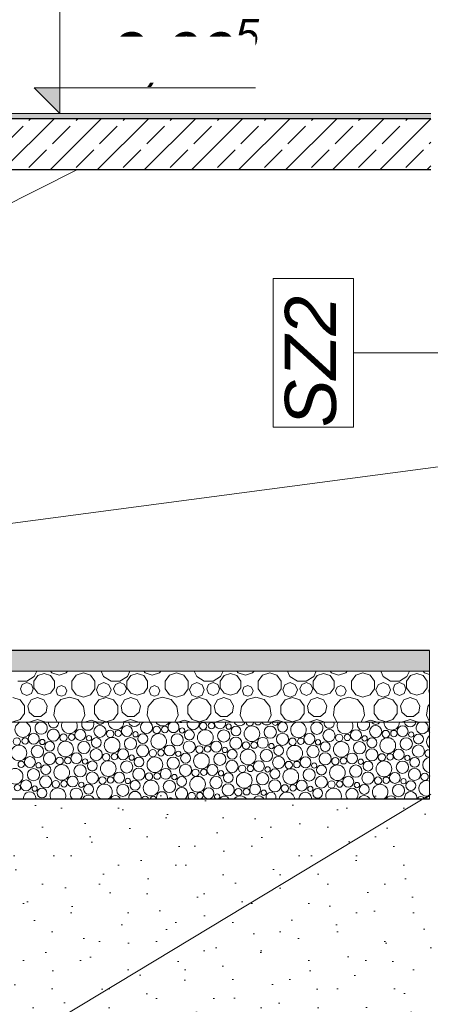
# Model space of a CAD drawing. Header units: centimetres. Extents: x -1103 to 10505, y -997 to 1780.
# Tile 50 of 102: x 9265 to 9426, y -560 to -175. Entities that reach past the tile are written whole.
import ezdxf

# ---------------------------------------------------------------- set-up
doc = ezdxf.new("R2010")
doc.units = ezdxf.units.CM
doc.header["$LTSCALE"] = 0.1
doc.header["$MEASUREMENT"] = 0
doc.linetypes.add('Wipeout_Contour', pattern=[1000, 0, -1000])
for name, color, linetype in [('0_Teren', 7, 'Continuous'), ('2_schody.K_IR', 7, 'Continuous'), ('3_opisy.K_IR', 7, 'Continuous'), ('3_wypełnienia.K_IR', 7, 'Continuous'), ('5_wymiary.K_IR', 7, 'Continuous')]:
    doc.layers.add(name, color=color, linetype=linetype)
doc.styles.add('GENERATED_STYLE_3', font='txt')

# ---------------------------------------------------------------- blocks, each defined once
blk = doc.blocks.new('ElemPrzekroju_918_2', base_point=(10358.23, -421.51))
at = {"layer": '2_schody.K_IR', "linetype": 'Continuous', "lineweight": 0, "true_color": 0x000000}
blk.add_hatch(color=18, dxfattribs=at).paths.add_polyline_path([(9248.87, -214.01), (9425.87, -214.01), (9425.87, -212.01), (9248.87, -212.01)])
at = {"layer": '2_schody.K_IR', "color": 7, "linetype": 'Continuous', "lineweight": 15}
blk.add_line((9425.87, -212.01), (9250.87, -212.01), dxfattribs=at)
blk = doc.blocks.new('ElemPrzekroju_929_2', base_point=(10358.23, -421.51))
at = {"layer": '2_schody.K_IR', "color": 7, "linetype": 'Continuous', "lineweight": 15}
blk.add_line((9287.59, -234.01), (9250.87, -252.37), dxfattribs=at)
blk = doc.blocks.new('ElemPrzekroju_931_2', base_point=(10358.23, -421.51))
at = {"color": 254, "linetype": 'Wipeout_Contour', "lineweight": 0, "ltscale": 37364.256822}
blk.add_wipeout([(9250.87, -234.01), (9425.87, -234.01), (9425.87, -214.01), (9250.87, -214.01)], dxfattribs=at).dxf.layer = '2_schody.K_IR'
at = {"layer": '2_schody.K_IR', "linetype": 'Continuous', "lineweight": 0, "true_color": 0x000000}
h = blk.add_hatch(dxfattribs=at)
h.set_pattern_fill('Beton_zbrojony_0002', color=18, style=0, pattern_type=2)
h.set_pattern_definition([(45, (10358.23, -421.512), (-9.19239, 9.19239), []), (45, (10353.634, -416.916), (-9.19239, 9.19239), [9.75, -3.25])])
h.paths.add_polyline_path([(9250.87, -234.01), (9425.87, -234.01), (9425.87, -214.01), (9250.87, -214.01)])
at = {"layer": '2_schody.K_IR', "color": 7, "linetype": 'Continuous', "lineweight": 30}
for p, q in [((9425.87, -214.01), (9250.87, -214.01)), ((9425.87, -234.01), (9250.87, -234.01))]:
    blk.add_line(p, q, dxfattribs=at)
blk = doc.blocks.new('*X1105', base_point=(10358.23, -421.51))
at = {"layer": '0_Teren', "color": 7, "linetype": 'Continuous', "lineweight": 0}
for p, q in [((9270.98, -431.64), (9271.95, -429.51)), ((9277.37, -429.51), (9277.9, -430.25)), ((9277.9, -430.25), (9280.71, -431.16)), ((9280.71, -431.16), (9283.51, -430.25)), ((9283.51, -430.25), (9284.05, -429.51)), ((9290.21, -430.21), (9287.43, -431.11)), ((9292.99, -431.11), (9290.21, -430.21)), ((9297.12, -429.51), (9298.1, -431.64)), ((9307.35, -431.64), (9308.32, -429.51)), ((9313.74, -429.51), (9314.27, -430.25)), ((9314.27, -430.25), (9317.08, -431.16)), ((9317.08, -431.16), (9319.88, -430.25)), ((9319.88, -430.25), (9320.42, -429.51)), ((9326.58, -430.21), (9323.8, -431.11)), ((9329.36, -431.11), (9326.58, -430.21)), ((9333.49, -429.51), (9334.47, -431.64)), ((9343.72, -431.64), (9344.69, -429.51)), ((9350.11, -429.51), (9350.65, -430.25)), ((9350.65, -430.25), (9353.45, -431.16)), ((9353.45, -431.16), (9356.25, -430.25)), ((9356.25, -430.25), (9356.79, -429.51)), ((9362.95, -430.21), (9360.17, -431.11)), ((9365.73, -431.11), (9362.95, -430.21)), ((9369.86, -429.51), (9370.84, -431.64)), ((9380.09, -431.64), (9381.06, -429.51)), ((9386.48, -429.51), (9387.02, -430.25)), ((9387.02, -430.25), (9389.82, -431.16)), ((9389.82, -431.16), (9392.62, -430.25)), ((9392.62, -430.25), (9393.16, -429.51)), ((9399.32, -430.21), (9396.54, -431.11)), ((9402.1, -431.11), (9399.32, -430.21)), ((9406.24, -429.51), (9407.21, -431.64)), ((9416.46, -431.64), (9417.43, -429.51)), ((9422.85, -429.51), (9423.39, -430.25)), ((9423.39, -430.25), (9425.36, -430.89)), ((9264.63, -433.51), (9268.08, -433.51)), ((9268.12, -433.99), (9266.35, -434.73)), ((9268.08, -433.51), (9270.98, -431.64)), ((9269.9, -434.73), (9268.12, -433.99)), ((9272.36, -431.28), (9270.81, -433.41)), ((9270.81, -433.41), (9270.81, -436.04)), ((9274.86, -430.47), (9272.36, -431.28)), ((9277.36, -431.28), (9274.86, -430.47)), ((9278.91, -433.41), (9277.36, -431.28)), ((9278.91, -436.04), (9278.91, -433.41)), ((9287.43, -431.11), (9285.71, -433.48)), ((9285.71, -433.48), (9285.71, -436.4)), ((9294.71, -433.48), (9292.99, -431.11)), ((9294.71, -436.4), (9294.71, -433.48)), ((9298.11, -433.99), (9296.09, -434.83)), ((9298.1, -431.64), (9301, -433.51)), ((9300.13, -434.83), (9298.11, -433.99)), ((9301, -433.51), (9304.45, -433.51)), ((9304.5, -433.99), (9302.72, -434.73)), ((9304.45, -433.51), (9307.35, -431.64)), ((9306.27, -434.73), (9304.5, -433.99)), ((9308.73, -431.28), (9307.19, -433.41)), ((9307.19, -433.41), (9307.19, -436.04)), ((9311.23, -430.47), (9308.73, -431.28)), ((9313.73, -431.28), (9311.23, -430.47)), ((9315.28, -433.41), (9313.73, -431.28)), ((9315.28, -436.04), (9315.28, -433.41)), ((9323.8, -431.11), (9322.08, -433.48)), ((9322.08, -433.48), (9322.08, -436.4)), ((9331.08, -433.48), (9329.36, -431.11)), ((9331.08, -436.4), (9331.08, -433.48)), ((9334.48, -433.99), (9332.46, -434.83)), ((9334.47, -431.64), (9337.37, -433.51)), ((9336.5, -434.83), (9334.48, -433.99)), ((9337.37, -433.51), (9340.82, -433.51)), ((9340.87, -433.99), (9339.09, -434.73)), ((9340.82, -433.51), (9343.72, -431.64)), ((9342.64, -434.73), (9340.87, -433.99)), ((9345.1, -431.28), (9343.56, -433.41)), ((9343.56, -433.41), (9343.56, -436.04)), ((9347.6, -430.47), (9345.1, -431.28)), ((9350.1, -431.28), (9347.6, -430.47)), ((9351.65, -433.41), (9350.1, -431.28)), ((9351.65, -436.04), (9351.65, -433.41)), ((9360.17, -431.11), (9358.45, -433.48)), ((9358.45, -433.48), (9358.45, -436.4)), ((9367.45, -433.48), (9365.73, -431.11)), ((9367.45, -436.4), (9367.45, -433.48)), ((9370.85, -433.99), (9368.83, -434.83)), ((9370.84, -431.64), (9373.74, -433.51)), ((9372.88, -434.83), (9370.85, -433.99)), ((9373.74, -433.51), (9377.19, -433.51)), ((9377.24, -433.99), (9375.46, -434.73)), ((9377.19, -433.51), (9380.09, -431.64)), ((9379.01, -434.73), (9377.24, -433.99)), ((9381.47, -431.28), (9379.93, -433.41)), ((9379.93, -433.41), (9379.93, -436.04)), ((9383.97, -430.47), (9381.47, -431.28)), ((9386.48, -431.28), (9383.97, -430.47)), ((9388.02, -433.41), (9386.48, -431.28)), ((9388.02, -436.04), (9388.02, -433.41)), ((9396.54, -431.11), (9394.82, -433.48)), ((9394.82, -433.48), (9394.82, -436.4)), ((9403.82, -433.48), (9402.1, -431.11)), ((9403.82, -436.4), (9403.82, -433.48)), ((9407.22, -433.99), (9405.2, -434.83)), ((9407.21, -431.64), (9410.11, -433.51)), ((9409.25, -434.83), (9407.22, -433.99)), ((9410.11, -433.51), (9413.56, -433.51)), ((9413.61, -433.99), (9411.83, -434.73)), ((9413.56, -433.51), (9416.46, -431.64)), ((9415.38, -434.73), (9413.61, -433.99)), ((9417.84, -431.28), (9416.3, -433.41)), ((9416.3, -433.41), (9416.3, -436.04)), ((9420.34, -430.47), (9417.84, -431.28)), ((9422.85, -431.28), (9420.34, -430.47)), ((9424.39, -433.41), (9422.85, -431.28)), ((9424.39, -436.04), (9424.39, -433.41)), ((9266.35, -434.73), (9265.62, -436.5)), ((9265.62, -436.5), (9266.35, -438.27)), ((9270.63, -436.5), (9269.9, -434.73)), ((9269.9, -438.27), (9270.63, -436.5)), ((9270.81, -436.04), (9272.36, -438.17)), ((9277.36, -438.17), (9278.91, -436.04)), ((9280.14, -435.81), (9279.53, -437.27)), ((9279.53, -437.27), (9280.14, -438.73)), ((9281.6, -435.2), (9280.14, -435.81)), ((9283.06, -435.81), (9281.6, -435.2)), ((9283.67, -437.27), (9283.06, -435.81)), ((9283.06, -438.73), (9283.67, -437.27)), ((9285.71, -436.4), (9287.43, -438.77)), ((9292.99, -438.77), (9294.71, -436.4)), ((9296.09, -434.83), (9295.25, -436.85)), ((9295.25, -436.85), (9296.09, -438.87)), ((9300.97, -436.85), (9300.13, -434.83)), ((9300.13, -438.87), (9300.97, -436.85)), ((9302.72, -434.73), (9301.99, -436.5)), ((9301.99, -436.5), (9302.72, -438.27)), ((9307, -436.5), (9306.27, -434.73)), ((9306.27, -438.27), (9307, -436.5)), ((9307.19, -436.04), (9308.73, -438.17)), ((9313.73, -438.17), (9315.28, -436.04)), ((9316.51, -435.81), (9315.9, -437.27)), ((9315.9, -437.27), (9316.51, -438.73)), ((9317.97, -435.2), (9316.51, -435.81)), ((9319.43, -435.81), (9317.97, -435.2)), ((9320.04, -437.27), (9319.43, -435.81)), ((9319.43, -438.73), (9320.04, -437.27)), ((9322.08, -436.4), (9323.8, -438.77)), ((9329.36, -438.77), (9331.08, -436.4)), ((9332.46, -434.83), (9331.62, -436.85)), ((9331.62, -436.85), (9332.46, -438.87)), ((9337.34, -436.85), (9336.5, -434.83)), ((9336.5, -438.87), (9337.34, -436.85)), ((9339.09, -434.73), (9338.36, -436.5)), ((9338.36, -436.5), (9339.09, -438.27)), ((9343.37, -436.5), (9342.64, -434.73)), ((9342.64, -438.27), (9343.37, -436.5)), ((9343.56, -436.04), (9345.1, -438.17)), ((9350.1, -438.17), (9351.65, -436.04)), ((9352.88, -435.81), (9352.27, -437.27)), ((9352.27, -437.27), (9352.88, -438.73)), ((9354.34, -435.2), (9352.88, -435.81)), ((9355.8, -435.81), (9354.34, -435.2)), ((9356.41, -437.27), (9355.8, -435.81)), ((9355.8, -438.73), (9356.41, -437.27)), ((9358.45, -436.4), (9360.17, -438.77)), ((9365.73, -438.77), (9367.45, -436.4)), ((9368.83, -434.83), (9368, -436.85)), ((9368, -436.85), (9368.83, -438.87)), ((9373.71, -436.85), (9372.88, -434.83)), ((9372.88, -438.87), (9373.71, -436.85)), ((9375.46, -434.73), (9374.73, -436.5)), ((9374.73, -436.5), (9375.46, -438.27)), ((9379.74, -436.5), (9379.01, -434.73)), ((9379.01, -438.27), (9379.74, -436.5)), ((9379.93, -436.04), (9381.47, -438.17)), ((9386.48, -438.17), (9388.02, -436.04)), ((9389.25, -435.81), (9388.64, -437.27)), ((9388.64, -437.27), (9389.25, -438.73)), ((9390.71, -435.2), (9389.25, -435.81)), ((9392.17, -435.81), (9390.71, -435.2)), ((9392.78, -437.27), (9392.17, -435.81)), ((9392.17, -438.73), (9392.78, -437.27)), ((9394.82, -436.4), (9396.54, -438.77)), ((9402.1, -438.77), (9403.82, -436.4)), ((9405.2, -434.83), (9404.37, -436.85)), ((9404.37, -436.85), (9405.2, -438.87)), ((9410.08, -436.85), (9409.25, -434.83)), ((9409.25, -438.87), (9410.08, -436.85)), ((9411.83, -434.73), (9411.1, -436.5)), ((9411.1, -436.5), (9411.83, -438.27)), ((9416.11, -436.5), (9415.38, -434.73)), ((9415.38, -438.27), (9416.11, -436.5)), ((9416.3, -436.04), (9417.84, -438.17)), ((9422.85, -438.17), (9424.39, -436.04)), ((9425.36, -436.42), (9425.01, -437.27)), ((9425.01, -437.27), (9425.36, -438.11)), ((9265.51, -440.73), (9262.71, -439.82)), ((9267.25, -443.11), (9265.51, -440.73)), ((9266.35, -438.27), (9268.12, -439.01)), ((9268.12, -439.01), (9269.9, -438.27)), ((9269.85, -440.77), (9268.53, -443.04)), ((9272.31, -439.87), (9269.85, -440.77)), ((9274.78, -440.77), (9272.31, -439.87)), ((9272.36, -438.17), (9274.86, -438.98)), ((9276.09, -443.04), (9274.78, -440.77)), ((9274.86, -438.98), (9277.36, -438.17)), ((9281.41, -440.68), (9279.15, -443.29)), ((9280.14, -438.73), (9281.6, -439.34)), ((9284.72, -439.71), (9281.41, -440.68)), ((9281.6, -439.34), (9283.06, -438.73)), ((9288.03, -440.68), (9284.72, -439.71)), ((9287.43, -438.77), (9290.21, -439.67)), ((9290.29, -443.29), (9288.03, -440.68)), ((9290.21, -439.67), (9292.99, -438.77)), ((9296.27, -440.73), (9294.54, -443.11)), ((9296.09, -438.87), (9298.11, -439.71)), ((9299.08, -439.82), (9296.27, -440.73)), ((9298.11, -439.71), (9300.13, -438.87)), ((9301.88, -440.73), (9299.08, -439.82)), ((9303.62, -443.11), (9301.88, -440.73)), ((9302.72, -438.27), (9304.5, -439.01)), ((9304.5, -439.01), (9306.27, -438.27)), ((9306.22, -440.77), (9304.9, -443.04)), ((9308.68, -439.87), (9306.22, -440.77)), ((9311.15, -440.77), (9308.68, -439.87)), ((9308.73, -438.17), (9311.23, -438.98)), ((9312.46, -443.04), (9311.15, -440.77)), ((9311.23, -438.98), (9313.73, -438.17)), ((9317.78, -440.68), (9315.52, -443.29)), ((9316.51, -438.73), (9317.97, -439.34)), ((9321.09, -439.71), (9317.78, -440.68)), ((9317.97, -439.34), (9319.43, -438.73)), ((9324.4, -440.68), (9321.09, -439.71)), ((9323.8, -438.77), (9326.58, -439.67)), ((9326.66, -443.29), (9324.4, -440.68)), ((9326.58, -439.67), (9329.36, -438.77)), ((9332.65, -440.73), (9330.91, -443.11)), ((9332.46, -438.87), (9334.48, -439.71)), ((9335.45, -439.82), (9332.65, -440.73)), ((9334.48, -439.71), (9336.5, -438.87)), ((9338.25, -440.73), (9335.45, -439.82)), ((9339.99, -443.11), (9338.25, -440.73)), ((9339.09, -438.27), (9340.87, -439.01)), ((9340.87, -439.01), (9342.64, -438.27)), ((9342.59, -440.77), (9341.28, -443.04)), ((9345.05, -439.87), (9342.59, -440.77)), ((9347.52, -440.77), (9345.05, -439.87)), ((9345.1, -438.17), (9347.6, -438.98)), ((9348.83, -443.04), (9347.52, -440.77)), ((9347.6, -438.98), (9350.1, -438.17)), ((9354.15, -440.68), (9351.9, -443.29)), ((9352.88, -438.73), (9354.34, -439.34)), ((9357.46, -439.71), (9354.15, -440.68)), ((9354.34, -439.34), (9355.8, -438.73)), ((9360.77, -440.68), (9357.46, -439.71)), ((9360.17, -438.77), (9362.95, -439.67)), ((9363.03, -443.29), (9360.77, -440.68)), ((9362.95, -439.67), (9365.73, -438.77)), ((9369.02, -440.73), (9367.28, -443.11)), ((9368.83, -438.87), (9370.85, -439.71)), ((9371.82, -439.82), (9369.02, -440.73)), ((9370.85, -439.71), (9372.88, -438.87)), ((9374.62, -440.73), (9371.82, -439.82)), ((9376.36, -443.11), (9374.62, -440.73)), ((9375.46, -438.27), (9377.24, -439.01)), ((9377.24, -439.01), (9379.01, -438.27)), ((9378.96, -440.77), (9377.65, -443.04)), ((9381.42, -439.87), (9378.96, -440.77)), ((9383.89, -440.77), (9381.42, -439.87)), ((9381.47, -438.17), (9383.97, -438.98)), ((9385.2, -443.04), (9383.89, -440.77)), ((9383.97, -438.98), (9386.48, -438.17)), ((9390.53, -440.68), (9388.27, -443.29)), ((9389.25, -438.73), (9390.71, -439.34)), ((9393.83, -439.71), (9390.53, -440.68)), ((9390.71, -439.34), (9392.17, -438.73)), ((9397.14, -440.68), (9393.83, -439.71)), ((9396.54, -438.77), (9399.32, -439.67)), ((9399.4, -443.29), (9397.14, -440.68)), ((9399.32, -439.67), (9402.1, -438.77)), ((9405.39, -440.73), (9403.65, -443.11)), ((9405.2, -438.87), (9407.22, -439.71)), ((9408.19, -439.82), (9405.39, -440.73)), ((9407.22, -439.71), (9409.25, -438.87)), ((9411, -440.73), (9408.19, -439.82)), ((9412.73, -443.11), (9411, -440.73)), ((9411.83, -438.27), (9413.61, -439.01)), ((9413.61, -439.01), (9415.38, -438.27)), ((9415.33, -440.77), (9414.02, -443.04)), ((9417.79, -439.87), (9415.33, -440.77)), ((9420.26, -440.77), (9417.79, -439.87)), ((9417.84, -438.17), (9420.34, -438.98)), ((9421.57, -443.04), (9420.26, -440.77)), ((9420.34, -438.98), (9422.85, -438.17)), ((9267.25, -446.06), (9267.25, -443.11)), ((9268.53, -443.04), (9268.99, -445.62)), ((9268.99, -445.62), (9271, -447.31)), ((9273.62, -447.31), (9275.63, -445.62)), ((9275.63, -445.62), (9276.09, -443.04)), ((9279.15, -443.29), (9278.66, -446.7)), ((9290.78, -446.7), (9290.29, -443.29)), ((9294.54, -443.11), (9294.54, -446.06)), ((9303.62, -446.06), (9303.62, -443.11)), ((9304.9, -443.04), (9305.36, -445.62)), ((9305.36, -445.62), (9307.37, -447.31)), ((9309.99, -447.31), (9312, -445.62)), ((9312, -445.62), (9312.46, -443.04)), ((9315.52, -443.29), (9315.03, -446.7)), ((9327.15, -446.7), (9326.66, -443.29)), ((9330.91, -443.11), (9330.91, -446.06)), ((9339.99, -446.06), (9339.99, -443.11)), ((9341.28, -443.04), (9341.73, -445.62)), ((9341.73, -445.62), (9343.74, -447.31)), ((9346.36, -447.31), (9348.37, -445.62)), ((9348.37, -445.62), (9348.83, -443.04)), ((9351.9, -443.29), (9351.4, -446.7)), ((9363.52, -446.7), (9363.03, -443.29)), ((9367.28, -443.11), (9367.28, -446.06)), ((9376.36, -446.06), (9376.36, -443.11)), ((9377.65, -443.04), (9378.1, -445.62)), ((9378.1, -445.62), (9380.11, -447.31)), ((9382.74, -447.31), (9384.75, -445.62)), ((9384.75, -445.62), (9385.2, -443.04)), ((9388.27, -443.29), (9387.78, -446.7)), ((9399.89, -446.7), (9399.4, -443.29)), ((9403.65, -443.11), (9403.65, -446.06)), ((9412.73, -446.06), (9412.73, -443.11)), ((9414.02, -443.04), (9414.47, -445.62)), ((9414.47, -445.62), (9416.48, -447.31)), ((9419.11, -447.31), (9421.12, -445.62)), ((9421.12, -445.62), (9421.57, -443.04)), ((9424.64, -443.29), (9424.15, -446.7)), ((9425.36, -442.45), (9424.64, -443.29)), ((9262.71, -449.36), (9265.51, -448.45)), ((9265.51, -448.45), (9267.25, -446.06)), ((9269.43, -449.31), (9269.28, -449.51)), ((9272.21, -448.41), (9269.43, -449.31)), ((9271, -447.31), (9273.62, -447.31)), ((9274.99, -449.31), (9272.21, -448.41)), ((9275.13, -449.51), (9274.99, -449.31)), ((9278.66, -446.7), (9279.95, -449.51)), ((9289.5, -449.51), (9290.78, -446.7)), ((9293.23, -448.67), (9290.73, -449.48)), ((9295.73, -449.48), (9293.23, -448.67)), ((9294.54, -446.06), (9296.27, -448.45)), ((9296.27, -448.45), (9299.08, -449.36)), ((9299.08, -449.36), (9301.88, -448.45)), ((9301.88, -448.45), (9303.62, -446.06)), ((9305.8, -449.31), (9305.66, -449.51)), ((9308.58, -448.41), (9305.8, -449.31)), ((9307.37, -447.31), (9309.99, -447.31)), ((9311.36, -449.31), (9308.58, -448.41)), ((9311.5, -449.51), (9311.36, -449.31)), ((9315.03, -446.7), (9316.32, -449.51)), ((9325.87, -449.51), (9327.15, -446.7)), ((9329.6, -448.67), (9327.1, -449.48)), ((9332.1, -449.48), (9329.6, -448.67)), ((9330.91, -446.06), (9332.65, -448.45)), ((9332.65, -448.45), (9335.45, -449.36)), ((9335.45, -449.36), (9338.25, -448.45)), ((9338.25, -448.45), (9339.99, -446.06)), ((9342.17, -449.31), (9342.03, -449.51)), ((9344.95, -448.41), (9342.17, -449.31)), ((9343.74, -447.31), (9346.36, -447.31)), ((9347.73, -449.31), (9344.95, -448.41)), ((9347.88, -449.51), (9347.73, -449.31)), ((9351.4, -446.7), (9352.69, -449.51)), ((9362.24, -449.51), (9363.52, -446.7)), ((9365.97, -448.67), (9363.47, -449.48)), ((9368.48, -449.48), (9365.97, -448.67)), ((9367.28, -446.06), (9369.02, -448.45)), ((9369.02, -448.45), (9371.82, -449.36)), ((9371.82, -449.36), (9374.62, -448.45)), ((9374.62, -448.45), (9376.36, -446.06)), ((9378.54, -449.31), (9378.4, -449.51)), ((9381.32, -448.41), (9378.54, -449.31)), ((9380.11, -447.31), (9382.74, -447.31)), ((9384.1, -449.31), (9381.32, -448.41)), ((9384.25, -449.51), (9384.1, -449.31)), ((9387.78, -446.7), (9389.06, -449.51)), ((9398.61, -449.51), (9399.89, -446.7)), ((9402.34, -448.67), (9399.84, -449.48)), ((9404.85, -449.48), (9402.34, -448.67)), ((9403.65, -446.06), (9405.39, -448.45)), ((9405.39, -448.45), (9408.19, -449.36)), ((9408.19, -449.36), (9411, -448.45)), ((9411, -448.45), (9412.73, -446.06)), ((9414.91, -449.31), (9414.77, -449.51)), ((9417.69, -448.41), (9414.91, -449.31)), ((9416.48, -447.31), (9419.11, -447.31)), ((9420.47, -449.31), (9417.69, -448.41)), ((9420.62, -449.51), (9420.47, -449.31)), ((9424.15, -446.7), (9425.36, -449.37)), ((9290.73, -449.48), (9290.71, -449.51)), ((9295.76, -449.51), (9295.73, -449.48)), ((9327.1, -449.48), (9327.08, -449.51)), ((9332.13, -449.51), (9332.1, -449.48)), ((9363.47, -449.48), (9363.45, -449.51)), ((9368.5, -449.51), (9368.48, -449.48)), ((9399.84, -449.48), (9399.82, -449.51)), ((9404.87, -449.51), (9404.85, -449.48))]:
    blk.add_line(p, q, dxfattribs=at)
blk = doc.blocks.new('*X1109', base_point=(10358.23, -421.51))
at = {"layer": '0_Teren', "color": 7, "linetype": 'Continuous', "lineweight": 0}
for centre, radius in [((9278.47, -454.53), 2.37), ((9288.98, -454.42), 2.13), ((9296.66, -453.03), 2.37), ((9300.61, -453.98), 1.43), ((9303.8, -453.81), 1.25), ((9307.17, -452.92), 2.13), ((9310.54, -454.19), 1.03), ((9318.8, -452.48), 1.43), ((9321.99, -452.31), 1.25), ((9328.72, -452.69), 1.03), ((9331.58, -454.41), 1.92), ((9337.79, -455.47), 3.06), ((9336.98, -450.98), 1.43), ((9340.17, -450.81), 1.25), ((9344.96, -454.85), 2.39), ((9346.91, -451.19), 1.03), ((9349.77, -452.91), 1.92), ((9355.97, -453.97), 3.06), ((9363.15, -453.35), 2.39), ((9386.09, -454.63), 2.37), ((9396.6, -454.52), 2.13), ((9404.27, -453.13), 2.37), ((9408.22, -454.08), 1.43), ((9411.41, -453.91), 1.25), ((9414.78, -453.02), 2.13), ((9418.15, -454.29), 1.03), ((9264.24, -456.98), 1.43), ((9267.43, -456.81), 1.25), ((9270.8, -455.92), 2.13), ((9274.17, -457.19), 1.03), ((9277.02, -458.91), 1.92), ((9283.23, -459.97), 3.06), ((9282.42, -455.48), 1.43), ((9285.62, -455.31), 1.25), ((9290.41, -459.35), 2.39), ((9292.35, -455.69), 1.03), ((9295.21, -457.41), 1.92), ((9301.41, -458.47), 3.06), ((9308.59, -457.85), 2.39), ((9313.39, -455.91), 1.92), ((9319.6, -456.97), 3.06), ((9326.78, -456.35), 2.39), ((9331.53, -459.13), 2.37), ((9342.04, -459.02), 2.13), ((9349.71, -457.63), 2.37), ((9360.23, -457.52), 2.13), ((9367.9, -456.13), 2.37), ((9371.85, -457.08), 1.43), ((9375.04, -456.91), 1.25), ((9378.41, -456.02), 2.13), ((9381.78, -457.29), 1.03), ((9384.64, -459.01), 1.92), ((9390.84, -460.07), 3.06), ((9390.04, -455.58), 1.43), ((9393.23, -455.41), 1.25), ((9398.02, -459.45), 2.39), ((9399.97, -455.79), 1.03), ((9402.82, -457.51), 1.92), ((9409.03, -458.57), 3.06), ((9416.21, -457.95), 2.39), ((9421.01, -456.01), 1.92), ((9265.04, -461.47), 3.06), ((9272.22, -460.85), 2.39), ((9295.16, -462.13), 2.37), ((9305.67, -462.02), 2.13), ((9313.34, -460.63), 2.37), ((9317.3, -461.58), 1.43), ((9320.49, -461.41), 1.25), ((9323.86, -460.52), 2.13), ((9327.22, -461.79), 1.03), ((9335.48, -460.08), 1.43), ((9338.67, -459.91), 1.25), ((9345.41, -460.29), 1.03), ((9348.27, -462.01), 1.92), ((9354.47, -463.07), 3.06), ((9353.67, -458.58), 1.43), ((9356.86, -458.41), 1.25), ((9361.65, -462.45), 2.39), ((9363.59, -458.79), 1.03), ((9366.45, -460.51), 1.92), ((9372.66, -461.57), 3.06), ((9379.83, -460.95), 2.39), ((9402.77, -462.23), 2.37), ((9413.28, -462.12), 2.13), ((9420.96, -460.73), 2.37), ((9265.93, -465.91), 1.25), ((9269.3, -465.02), 2.13), ((9276.97, -463.63), 2.37), ((9280.92, -464.58), 1.43), ((9284.12, -464.41), 1.25), ((9287.48, -463.52), 2.13), ((9290.85, -464.79), 1.03), ((9293.71, -466.51), 1.92), ((9299.91, -467.57), 3.06), ((9299.11, -463.08), 1.43), ((9302.3, -462.91), 1.25), ((9307.09, -466.95), 2.39), ((9309.04, -463.29), 1.03), ((9311.89, -465.01), 1.92), ((9318.1, -466.07), 3.06), ((9325.28, -465.45), 2.39), ((9330.08, -463.51), 1.92), ((9336.29, -464.57), 3.06), ((9343.46, -463.95), 2.39), ((9348.21, -466.73), 2.37), ((9358.73, -466.62), 2.13), ((9366.4, -465.23), 2.37), ((9370.35, -466.18), 1.43), ((9373.54, -466.01), 1.25), ((9376.91, -465.12), 2.13), ((9384.59, -463.73), 2.37), ((9388.54, -464.68), 1.43), ((9391.73, -464.51), 1.25), ((9395.1, -463.62), 2.13), ((9398.47, -464.89), 1.03), ((9401.32, -466.61), 1.92), ((9407.53, -467.67), 3.06), ((9406.72, -463.18), 1.43), ((9409.91, -463.01), 1.25), ((9414.71, -467.05), 2.39), ((9416.65, -463.39), 1.03), ((9419.51, -465.11), 1.92), ((9263.54, -470.57), 3.06), ((9270.72, -469.95), 2.39), ((9272.67, -466.29), 1.03), ((9275.52, -468.01), 1.92), ((9281.73, -469.07), 3.06), ((9288.91, -468.45), 2.39), ((9311.84, -469.73), 2.37), ((9322.36, -469.62), 2.13), ((9330.03, -468.23), 2.37), ((9333.98, -469.18), 1.43), ((9337.17, -469.01), 1.25), ((9340.54, -468.12), 2.13), ((9343.91, -469.39), 1.03), ((9352.17, -467.68), 1.43), ((9355.36, -467.51), 1.25), ((9362.09, -467.89), 1.03), ((9364.95, -469.61), 1.92), ((9371.16, -470.67), 3.06), ((9378.33, -470.05), 2.39), ((9380.28, -466.39), 1.03), ((9383.14, -468.11), 1.92), ((9389.34, -469.17), 3.06), ((9396.52, -468.55), 2.39), ((9419.46, -469.83), 2.37), ((9267.8, -474.12), 2.13), ((9275.47, -472.73), 2.37), ((9279.42, -473.68), 1.43), ((9282.62, -473.51), 1.25), ((9285.98, -472.62), 2.13), ((9293.66, -471.23), 2.37), ((9297.61, -472.18), 1.43), ((9300.8, -472.01), 1.25), ((9304.17, -471.12), 2.13), ((9307.54, -472.39), 1.03), ((9310.39, -474.11), 1.92), ((9316.6, -475.17), 3.06), ((9315.8, -470.68), 1.43), ((9318.99, -470.51), 1.25), ((9323.78, -474.55), 2.39), ((9325.72, -470.89), 1.03), ((9328.58, -472.61), 1.92), ((9334.79, -473.67), 3.06), ((9341.96, -473.05), 2.39), ((9346.77, -471.11), 1.92), ((9352.97, -472.17), 3.06), ((9360.15, -471.55), 2.39), ((9364.9, -474.33), 2.37), ((9375.41, -474.22), 2.13), ((9383.09, -472.83), 2.37), ((9387.04, -473.78), 1.43), ((9390.23, -473.61), 1.25), ((9393.6, -472.72), 2.13), ((9401.27, -471.33), 2.37), ((9405.22, -472.28), 1.43), ((9408.41, -472.11), 1.25), ((9411.78, -471.22), 2.13), ((9415.15, -472.49), 1.03), ((9418.01, -474.21), 1.92), ((9423.41, -470.78), 1.43), ((9264.43, -475.01), 1.25), ((9271.17, -475.39), 1.03), ((9274.02, -477.11), 1.92), ((9289.35, -473.89), 1.03), ((9292.21, -475.61), 1.92), ((9305.59, -476.05), 2.39), ((9339.04, -477.22), 2.13), ((9346.71, -475.83), 2.37), ((9350.67, -476.78), 1.43), ((9353.86, -476.61), 1.25), ((9357.23, -475.72), 2.13), ((9360.59, -476.99), 1.03), ((9368.85, -475.28), 1.43), ((9372.04, -475.11), 1.25), ((9378.78, -475.49), 1.03), ((9381.64, -477.21), 1.92), ((9396.97, -473.99), 1.03), ((9399.82, -475.71), 1.92), ((9413.21, -476.15), 2.39), ((9335.67, -478.11), 1.25)]:
    blk.add_circle(centre, radius, dxfattribs=at)
for centre, radius, start, end in [((9266.54, -452.37), 3.06, 110.7577, 69.2423), ((9273.72, -451.75), 2.39, 110.165, 69.835), ((9278.52, -449.81), 1.92, 171.0553, 8.9447), ((9284.73, -450.87), 3.06, 153.5771, 26.4229), ((9291.91, -450.25), 2.39, 161.9497, 18.0503), ((9296.71, -448.31), 1.92, 218.8054, 321.1946), ((9302.91, -449.37), 3.06, 182.5849, 357.4151), ((9310.09, -448.75), 2.39, 198.6024, 341.3976), ((9314.84, -451.53), 2.37, 121.5263, 58.4737), ((9321.1, -447.87), 3.06, 212.3571, 327.6429), ((9325.36, -451.42), 2.13, 116.2646, 63.7354), ((9328.28, -447.25), 2.39, 251.4148, 288.5852), ((9333.03, -450.03), 2.37, 167.3925, 12.6075), ((9343.54, -449.92), 2.13, 168.9461, 11.0539), ((9351.21, -448.53), 2.37, 204.5733, 335.4267), ((9355.17, -449.48), 1.43, 181.1339, 358.8661), ((9358.36, -449.31), 1.25, 189.4382, 350.5618), ((9361.73, -448.42), 2.13, 210.8835, 329.1165), ((9365.09, -449.69), 1.03, 170.0302, 9.9698), ((9367.95, -451.41), 1.92, 98.2371, 81.7629), ((9374.16, -452.47), 3.06, 104.6024, 75.3976), ((9381.33, -451.85), 2.39, 101.3196, 78.6804), ((9386.14, -449.91), 1.92, 168.0226, 11.9774), ((9392.34, -450.97), 3.06, 151.4709, 28.5291), ((9399.52, -450.35), 2.39, 159.4089, 20.5911), ((9404.32, -448.41), 1.92, 215.0739, 324.9261), ((9410.53, -449.47), 3.06, 180.7156, 359.2844), ((9417.71, -448.85), 2.39, 196.0905, 343.9095), ((9422.46, -451.63), 2.37, 116.5435, 63.4565), ((9426.41, -452.58), 1.43, 136.856, 223.144), ((9427.21, -457.07), 3.06, 127.1384, 232.8616), ((9424.91, -461.68), 1.43, 71.353, 288.647), ((9425.71, -466.17), 3.06, 96.5256, 263.4744), ((9424.21, -475.27), 3.06, 67.8863, 292.1137), ((9426.6, -470.61), 1.25, 169.9176, 190.0824), ((9280.23, -478.17), 3.06, 334.0644, 205.9356), ((9287.41, -477.55), 2.39, 304.6824, 235.3176), ((9298.41, -476.67), 3.06, 291.9586, 248.0414), ((9328.53, -477.33), 2.37, 292.5717, 247.4283), ((9387.84, -478.27), 3.06, 336.1246, 203.8754), ((9395.02, -477.65), 2.39, 308.6959, 231.3041), ((9406.03, -476.77), 3.06, 296.5117, 243.4883), ((9269.22, -479.05), 2.39, 348.8448, 191.1552), ((9273.97, -481.83), 2.37, 78.2332, 101.7668), ((9292.16, -480.33), 2.37, 20.1731, 159.8269), ((9302.67, -480.22), 2.13, 19.4188, 160.5812), ((9310.34, -478.83), 2.37, 343.1857, 196.8143), ((9314.3, -479.78), 1.43, 10.9346, 169.0654), ((9317.49, -479.61), 1.25, 4.293, 175.707), ((9320.86, -478.72), 2.13, 338.1266, 201.8734), ((9324.22, -479.99), 1.03, 27.5658, 152.4342), ((9332.48, -478.28), 1.43, 300.7187, 239.2813), ((9342.41, -478.49), 1.03, 278.8226, 261.1774), ((9345.27, -480.21), 1.92, 21.3252, 158.6748), ((9351.47, -481.27), 3.06, 35.1303, 144.8697), ((9358.65, -480.65), 2.39, 28.5045, 151.4955), ((9363.45, -478.71), 1.92, 335.2603, 204.7397), ((9369.66, -479.77), 3.06, 4.8958, 175.1042), ((9376.83, -479.15), 2.39, 351.279, 188.721), ((9399.77, -480.43), 2.37, 22.7712, 157.2288), ((9410.28, -480.32), 2.13, 22.2955, 157.7045), ((9417.96, -478.93), 2.37, 345.6954, 194.3046), ((9421.91, -479.88), 1.43, 15.0413, 164.9587), ((9425.1, -479.71), 1.25, 77.7654, 171.1139)]:
    blk.add_arc(centre, radius, start, end, dxfattribs=at)
blk = doc.blocks.new('ElemPrzekroju_1058_2', base_point=(10358.23, -421.51))
at = {"layer": '0_Teren', "linetype": 'Continuous', "lineweight": 0, "true_color": 0x000000}
blk.add_hatch(color=18, dxfattribs=at).paths.add_polyline_path([(8805.87, -421.51), (8805.87, -429.51), (8955.87, -429.51), (8980.87, -429.51), (9425.36, -429.51), (9425.36, -421.51)])
at = {"layer": '0_Teren', "color": 7, "linetype": 'Continuous', "lineweight": 30}
for p, q in [((9425.36, -421.51), (8805.87, -421.51)), ((9425.36, -479.51), (8980.87, -479.51))]:
    blk.add_line(p, q, dxfattribs=at)
at = {"color": 254, "linetype": 'Wipeout_Contour', "lineweight": 0, "ltscale": 36854.477802}
blk.add_wipeout([(9425.36, -429.51), (8980.87, -429.51), (8980.87, -449.51), (9425.36, -449.51)], dxfattribs=at).dxf.layer = '0_Teren'
at = {"layer": '0_Teren', "color": 7, "linetype": 'Continuous', "lineweight": 9}
for p, q in [((9425.36, -429.51), (8980.87, -429.51)), ((9425.36, -449.51), (8980.87, -449.51))]:
    blk.add_line(p, q, dxfattribs=at)
at = {"layer": '0_Teren', "color": 7, "linetype": 'Continuous', "lineweight": 0, "flags": 128}
blk.add_lwpolyline([(9425.36, -421.51), (9425.36, -429.51), (9425.36, -449.51), (9425.36, -479.51)], dxfattribs=at)
at = {"layer": '0_Teren', "lineweight": 0}
for name in ['*X1105', '*X1109']:
    blk.add_blockref(name, (10358.23, -421.51), dxfattribs=at)
blk = doc.blocks.new('Wymiary_14_2', base_point=(9280.94, -212.01))
at = {"layer": '5_wymiary.K_IR', "linetype": 'Continuous', "lineweight": 0}
blk.add_hatch(color=1, dxfattribs=at).paths.add_polyline_path([(9280.94, -212.01), (9280.94, -202.01), (9270.94, -202.01)])
at = {"layer": '5_wymiary.K_IR', "color": 1, "linetype": 'Continuous', "lineweight": 0}
for p, q in [((9280.94, -212.01), (9280.94, -172.01)), ((9280.94, -212.01), (9270.94, -202.01)), ((9270.94, -202.01), (9280.94, -202.01)), ((9280.94, -202.01), (9357.32, -202.01)), ((9280.94, -212.01), (9273.44, -212.01)), ((9280.94, -212.01), (9288.44, -212.01))]:
    blk.add_line(p, q, dxfattribs=at)
at = {"layer": '5_wymiary.K_IR', "color": 1, "lineweight": 0, "insert": (9285.94, -203.57), "char_height": 18, "attachment_point": 7, "style": 'GENERATED_STYLE_3'}
blk.add_mtext('\\A1;{\\pql;\\fArial|b0|i1|c238|p38;+2,09\\fArial|b0|i1|c238|p38;\\A1{\\H.66x;\\S5^  ;}}', dxfattribs=at)
at = {"color": 254, "linetype": 'Wipeout_Contour', "lineweight": 0, "ltscale": 37294.362198}
blk.add_wipeout([(9285.94, -200.01), (9357.32, -200.01), (9357.32, -182.01), (9285.94, -182.01)], dxfattribs=at).dxf.layer = '5_wymiary.K_IR'
blk = doc.blocks.new('Polilinia_10_2', base_point=(10265.32, -310.14))
at = {"layer": '3_opisy.K_IR', "color": 7, "linetype": 'Continuous', "lineweight": 15, "flags": 128}
blk.add_lwpolyline([(10265.32, -310.14), (9728.24, -310.14), (8914.87, -417.84)], dxfattribs=at)
blk = doc.blocks.new('Etykieta_13_2', base_point=(9435.68, -305.4))
at = {"layer": '5_wymiary.K_IR', "color": 7, "linetype": 'Continuous', "lineweight": 13}
blk.add_line((9465.68, -305.4), (9405.68, -305.4), dxfattribs=at)
at = {"color": 254, "linetype": 'Wipeout_Contour', "lineweight": 0, "ltscale": 37539.926593}
blk.add_wipeout([(9395.68, -276.41), (9364.25, -276.41), (9364.25, -334.38), (9395.68, -334.38)], dxfattribs=at).dxf.layer = '5_wymiary.K_IR'
at = {"layer": '5_wymiary.K_IR', "color": 7, "linetype": 'Continuous', "lineweight": 13}
for p, q in [((9395.68, -276.41), (9364.25, -276.41)), ((9364.25, -276.41), (9364.25, -334.38)), ((9395.68, -334.38), (9395.68, -276.41)), ((9405.68, -305.4), (9395.68, -305.4)), ((9364.25, -334.38), (9395.68, -334.38))]:
    blk.add_line(p, q, dxfattribs=at)
at = {"layer": '5_wymiary.K_IR', "color": 7, "lineweight": 13, "insert": (9368.82, -334.38), "char_height": 20, "attachment_point": 1, "rotation": 89.996, "style": 'GENERATED_STYLE_3'}
blk.add_mtext('\\A1;{\\pql;\\pt0,10600;\\fArial|b0|i1|c238|p38;SZ2 \\fArial|b0|i1|c238|p38;\\A1{\\H.66x;\\S^  ;}\\fArial|b0|i1|c238|p38;\\fArial|b0|i1|c238|p38;\\A1{\\H.66x;\\S^  ;}\\fArial|b0|i1|c238|p38;\\fArial|b0|i1|c238|p38;\\fArial|b0|i1|c238|p38;\\fArial|b0|i1|c238|p38;\\fArial|b0|i1|c238|p38;\\fArial|b0|i1|c238|p38;\\fArial|b0|i1|c238|p38;\\fArial|b0|i1|c238|p38;\\fArial|b0|i1|c238|p38;\\fArial|b0|i1|c238|p38;\\fArial|b0|i1|c238|p38;\\fArial|b0|i1|c238|p38;\\fArial|b0|i1|c238|p38;\\fArial|b0|i1|c238|p38;\\fArial|b0|i1|c238|p38;\\fArial|b0|i1|c238|p38;\\fArial|b0|i1|c238|p38;\\fArial|b0|i1|c238|p38;\\fArial|b0|i1|c238|p38;\\fArial|b0|i1|c238|p38;\\fArial|b0|i1|c238|p38;\\fArial|b0|i1|c238|p38;\\fArial|b0|i1|c238|p38;\\fArial|b0|i1|c238|p38;\\fArial|b0|i1|c238|p38;\\fArial|b0|i1|c238|p38;\\fArial|b0|i1|c238|p38;\\fArial|b0|i1|c238|p38;\\fArial|b0|i1|c238|p38;\\fArial|b0|i1|c238|p38;\\fArial|b0|i1|c238|p38;\\fArial|b0|i1|c238|p38;\\fArial|b0|i1|c238|p38;\\fArial|b0|i1|c238|p38;\\fArial|b0|i1|c238|p38;\\fArial|b0|i1|c238|p38;\\fArial|b0|i1|c238|p38;\\fArial|b0|i1|c238|p38;\\fArial|b0|i1|c238|p38;\\fArial|b0|i1|c238|p38;\\fArial|b0|i1|c238|p38;\\fArial|b0|i1|c238|p38;\\fArial|b0|i1|c238|p38;\\fArial|b0|i1|c238|p38;}', dxfattribs=at)

msp = doc.modelspace()

# ---------------------------------------------------------------- block references
at = {"layer": '0_Teren', "lineweight": 0}
msp.add_blockref('ElemPrzekroju_1058_2', (10358.23, -421.51), dxfattribs=at)
at = {"layer": '2_schody.K_IR', "lineweight": 0}
for name in ['ElemPrzekroju_918_2', 'ElemPrzekroju_929_2']:
    msp.add_blockref(name, (10358.23, -421.51), dxfattribs=at)

# ---------------------------------------------------------------- next in the draw order: hatches: boundary and pattern name
at = {"layer": '3_wypełnienia.K_IR', "linetype": 'Continuous', "lineweight": 0}
h = msp.add_hatch(dxfattribs=at)
h.set_pattern_fill('Piasek_0002', style=0, pattern_type=2)
h.set_pattern_definition([(45, (10358.23, -386.512), (-11.13693, 11.13693), [0, -10.5, 0, -15.75]), (110, (10393.23, -386.512), (14.80016, 5.38682), [0, -7.7, 0, -13.3])])
h.paths.add_polyline_path([(9425.87, -851.51), (8805.87, -851.51), (8805.87, -477.51), (9425.87, -477.51)])

# ---------------------------------------------------------------- next in the draw order: linework, layer by layer
at = {"layer": '3_opisy.K_IR', "color": 7, "linetype": 'Continuous', "lineweight": 15}
msp.add_lwpolyline([(9425.87, -477.51), (8805.87, -851.51)], dxfattribs=at)

# ---------------------------------------------------------------- next in the draw order: block references
at = {"layer": '2_schody.K_IR', "lineweight": 0}
msp.add_blockref('ElemPrzekroju_931_2', (10358.23, -421.51), dxfattribs=at)
at = {"layer": '3_opisy.K_IR', "color": 7, "linetype": 'Continuous', "lineweight": 15}
msp.add_blockref('Polilinia_10_2', (10265.32, -310.14), dxfattribs=at)
at = {"layer": '5_wymiary.K_IR', "color": 1, "linetype": 'Continuous', "lineweight": 0}
msp.add_blockref('Wymiary_14_2', (9280.94, -212.01), dxfattribs=at)

# ---------------------------------------------------------------- next in the draw order: block references
at = {"layer": '5_wymiary.K_IR', "color": 7, "linetype": 'Continuous', "lineweight": 13}
msp.add_blockref('Etykieta_13_2', (9435.68, -305.4), dxfattribs=at)

doc.saveas('drawing.dxf')
